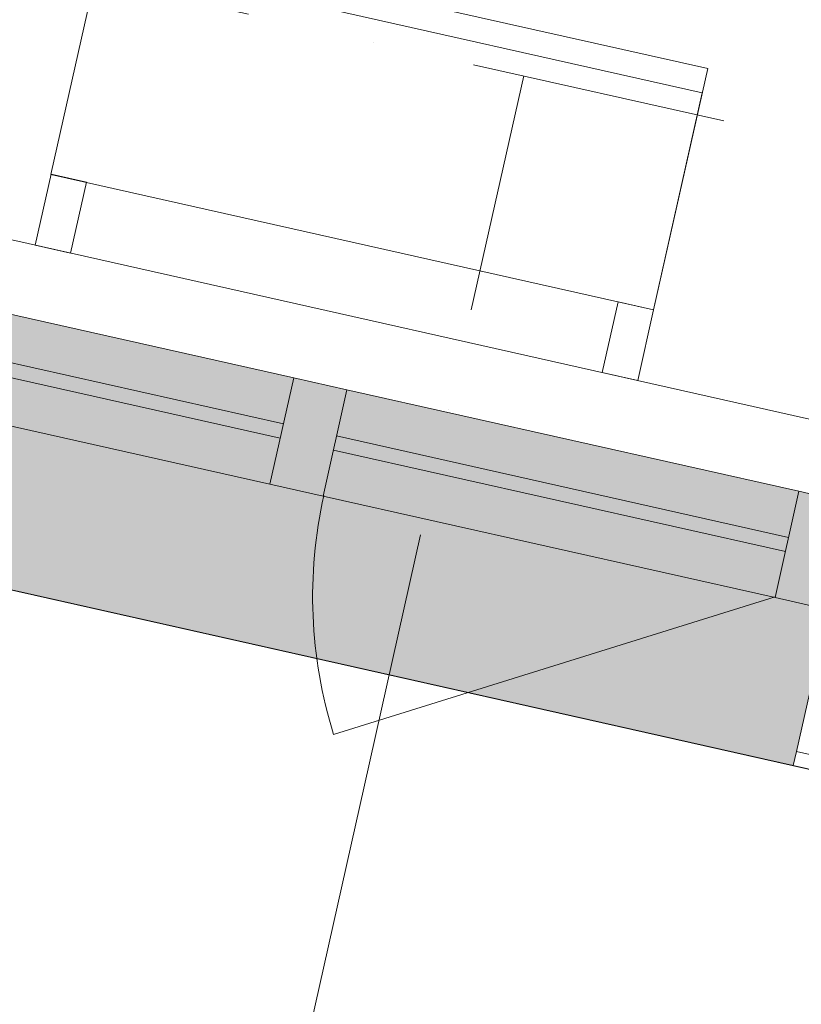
# Model space of a CAD drawing. Header units: millimetres. Extents: x -7218036 to -6523761, y 6117771 to 6337028.
# Tile 205 of 223: x -7143207 to -7142131, y 6142336 to 6143691. Entities that reach past the tile are written whole.
import ezdxf
from ezdxf.enums import TextEntityAlignment as Align

# ---------------------------------------------------------------- set-up
doc = ezdxf.new("R2010")
doc.units = ezdxf.units.MM
doc.header["$MEASUREMENT"] = 0
doc.linetypes.add('Штрихпунктирная', pattern=[670.277762, 352.777767, -176.388884, 0, -141.111112])
for name, color, linetype, lineweight in [('0_Ном._пера__120', 7, 'Continuous', 0), ('АР-Мебель_Оборудование на фасаде.АР_Ном._пера__101', 252, 'Continuous', 0), ('АР-Стены_внешние_.АР_Ном._пера__1', 7, 'Continuous', 30), ('АР-Стены_внешние_.АР_Ном._пера__120', 7, 'Continuous', 0), ('АР-Чертеж-Оси_Осевые размеры.АР_Ном._пера__120', 7, 'Continuous', 0), ('Окна Archicad_Ном._пера__1', 7, 'Continuous', 0), ('Окна Archicad_Ном._пера__120', 7, 'Continuous', 0)]:
    doc.layers.add(name, color=color, linetype=linetype, lineweight=lineweight)
for name, color, linetype in [('S - квартира_помещение.АР', 7, 'Continuous'), ('АР-Мебель_Оборудование на фасаде.АР', 7, 'Continuous'), ('АР-Стены_внешние_.АР', 7, 'Continuous'), ('АР-Чертеж-Оси_Осевые размеры.АР', 7, 'Continuous'), ('Окна Archicad', 7, 'Continuous')]:
    doc.layers.add(name, color=color, linetype=linetype)
doc.styles.add('РЎР“Р•РќР•Р\xa0Р\x98Р\xa0_РЎРўР\x98Р›Р¬_2', font='GOTHIC.TTF')

# ---------------------------------------------------------------- blocks, each defined once
blk = doc.blocks.new('Перекрытие_13_7', base_point=(-7142334.7, 6143291.8))
at = {"layer": 'АР-Мебель_Оборудование на фасаде.АР_Ном._пера__101', "color": 252, "linetype": 'Continuous', "lineweight": 0, "flags": 128}
blk.add_lwpolyline([(-7142334.7, 6143291.8), (-7142356.6, 6143194.3), (-7142405.4, 6143205.2), (-7142383.5, 6143302.8)], close=True, dxfattribs=at)
blk = doc.blocks.new('Перекрытие_14_7', base_point=(-7143115.3, 6143467.1))
at = {"layer": 'АР-Мебель_Оборудование на фасаде.АР_Ном._пера__101', "color": 252, "linetype": 'Continuous', "lineweight": 0, "flags": 128}
blk.add_lwpolyline([(-7143115.3, 6143467.1), (-7143137.2, 6143369.6), (-7143186, 6143380.5), (-7143164, 6143478.1)], close=True, dxfattribs=at)
blk = doc.blocks.new('Горизонтальное Многостворчатое Окно 23[3]_7', base_point=(-6566190.3, 6562677.8))
at = {"layer": 'Окна Archicad', "linetype": 'Continuous', "lineweight": 0, "true_color": 0xffffff}
for points in [[(-7143525, 6143354.2), (-7143557.8, 6143207.8), (-7143484.7, 6143191.4), (-7143451.8, 6143337.7)], [(-7142829.8, 6143198), (-7143451.8, 6143337.7), (-7143484.7, 6143191.4), (-7142862.7, 6143051.7)], [(-7142094.3, 6142879.1), (-7143557.8, 6143207.8), (-7143606.1, 6142993.2), (-7142142.5, 6142664.5)], [(-7142756.6, 6143181.6), (-7142829.8, 6143198), (-7142862.7, 6143051.7), (-7142789.5, 6143035.3)], [(-7142134.6, 6143041.9), (-7142756.6, 6143181.6), (-7142789.5, 6143035.3), (-7142167.5, 6142895.6)], [(-7142061.4, 6143025.5), (-7142134.6, 6143041.9), (-7142167.5, 6142895.6), (-7142094.3, 6142879.1)]]:
    blk.add_hatch(color=7, dxfattribs=at).paths.add_polyline_path(points)
at = {"layer": 'Окна Archicad_Ном._пера__1', "color": 7, "linetype": 'Continuous', "lineweight": 15}
for p, q in [((-7143601.7, 6143012.7), (-7143557.8, 6143207.8)), ((-7142094.3, 6142879.1), (-7142138.1, 6142684))]:
    blk.add_line(p, q, dxfattribs=at)
at = {"layer": 'Окна Archicad_Ном._пера__1', "color": 7, "linetype": 'Continuous', "lineweight": 0}
for p, q in [((-7143606.1, 6142993.2), (-7143601.7, 6143012.7)), ((-7142138.1, 6142684), (-7142142.5, 6142664.5))]:
    blk.add_line(p, q, dxfattribs=at)
at = {"layer": 'Окна Archicad_Ном._пера__120', "color": 7, "linetype": 'Continuous', "lineweight": 0}
for p, q in [((-7143557.8, 6143207.8), (-7143525, 6143354.2)), ((-7143525, 6143354.2), (-7143451.8, 6143337.7)), ((-7143451.8, 6143337.7), (-7143484.7, 6143191.4)), ((-7142829.8, 6143198), (-7143451.8, 6143337.7)), ((-7143466, 6143274.3), (-7142844, 6143134.6)), ((-7142848.4, 6143115.1), (-7143470.4, 6143254.8)), ((-7143484.7, 6143191.4), (-7143557.8, 6143207.8)), ((-7142862.7, 6143051.7), (-7142829.8, 6143198)), ((-7142829.8, 6143198), (-7142756.6, 6143181.6)), ((-7142862.7, 6143051.7), (-7143484.7, 6143191.4)), ((-7142756.6, 6143181.6), (-7142789.5, 6143035.3)), ((-7142134.6, 6143041.9), (-7142756.6, 6143181.6)), ((-7142770.9, 6143118.2), (-7142148.9, 6142978.5)), ((-7142153.2, 6142959), (-7142775.2, 6143098.7)), ((-7142789.5, 6143035.3), (-7142862.7, 6143051.7)), ((-7142167.5, 6142895.6), (-7142789.5, 6143035.3)), ((-7142167.5, 6142895.6), (-7142134.6, 6143041.9)), ((-7142134.6, 6143041.9), (-7142061.4, 6143025.5)), ((-7142061.4, 6143025.5), (-7142094.3, 6142879.1)), ((-7142142.5, 6142664.5), (-7143606.1, 6142993.2)), ((-7142094.3, 6142879.1), (-7142167.5, 6142895.6))]:
    blk.add_line(p, q, dxfattribs=at)
blk = doc.blocks.new('Стена_9_7', base_point=(-7141840, 6142617))
at = {"layer": 'АР-Стены_внешние_.АР', "linetype": 'Continuous', "lineweight": 0, "true_color": 0x000000}
h = blk.add_hatch(dxfattribs=at)
h.set_pattern_fill('БЛОКИ_БЕТОННЫЕ_ЭФФЕКТИВН_76', color=18, style=0, pattern_type=2)
h.set_pattern_definition([(45, (-6566190.34, 6562677.8), (-127.27922, 127.27922), [])])
h.paths.add_polyline_path([(-7141788.4, 6142810.4), (-7142094.3, 6142879.1), (-7142138.1, 6142684), (-7141728.5, 6142592)])
h = blk.add_hatch(dxfattribs=at)
h.set_pattern_fill('ШТУКАТУРКА__ГИПС_01_0007', color=18, style=0, pattern_type=2)
h.set_pattern_definition([(45, (-6566190.34, 6563027.8), (-111.369318, 111.369318), [0, -105, 0, -157.5]), (110, (-6565840.34, 6563027.8), (148.001588, 53.868173), [0, -77, 0, -133])])
h.paths.add_polyline_path([(-7142142.5, 6142664.5), (-7141722.5, 6142570.1), (-7141728.5, 6142592), (-7142138.1, 6142684)])
at = {"layer": 'АР-Стены_внешние_.АР_Ном._пера__1', "color": 7, "linetype": 'Continuous', "lineweight": 15}
blk.add_line((-7142138.1, 6142684), (-7141728.5, 6142592), dxfattribs=at)
at = {"layer": 'АР-Стены_внешние_.АР_Ном._пера__1', "color": 7, "linetype": 'Continuous', "lineweight": 0, "flags": 128}
blk.add_lwpolyline([(-7142142.5, 6142664.5), (-7141722.5, 6142570.1)], dxfattribs=at)
at = {"layer": 'Окна Archicad', "color": 7, "linetype": 'Continuous', "lineweight": 0}
blk.add_blockref('Горизонтальное Многостворчатое Окно 23[3]_7', (-6566190.3, 6562677.8), dxfattribs=at)
blk = doc.blocks.new('Кондиционер Воздуха 23[20]_7', base_point=(-7142260.2, 6143623.6))
at = {"layer": 'АР-Мебель_Оборудование на фасаде.АР_Ном._пера__101', "color": 252, "linetype": 'Continuous', "lineweight": 0}
for p, q in [((-7143089.5, 6143809.8), (-7143164, 6143478.1)), ((-7142260.2, 6143623.6), (-7143089.5, 6143809.8)), ((-7143097, 6143776.7), (-7143164, 6143478.1)), ((-7142267.7, 6143590.4), (-7143097, 6143776.7)), ((-7142334.7, 6143291.8), (-7142260.2, 6143623.6)), ((-7142334.7, 6143291.8), (-7142267.7, 6143590.4)), ((-7143164, 6143478.1), (-7142334.7, 6143291.8)), ((-7143164, 6143478.1), (-7142334.7, 6143291.8))]:
    blk.add_line(p, q, dxfattribs=at)
blk = doc.blocks.new('Стандартный Маркер Сетки[61]_7', base_point=(-7142513.5, 6143613.4))
at = {"layer": 'АР-Чертеж-Оси_Осевые размеры.АР_Ном._пера__120', "color": 7, "linetype": 'Штрихпунктирная', "lineweight": 0}
for q in [(-7142513.5, 6143613.4), (-7147294.9, 6122324.5)]:
    blk.add_line((-7142732.6, 6142637.7), q, dxfattribs=at)
at = {"layer": 'АР-Чертеж-Оси_Осевые размеры.АР_Ном._пера__120', "color": 7, "lineweight": 0, "style": 'РЎР“Р•РќР•Р\xa0Р\x98Р\xa0_РЎРўР\x98Р›Р¬_2'}
blk.add_attdef('AC_MarkerText_1', text='', height=350, rotation=347.3417, dxfattribs=at).set_placement((-7147553.6, 6121042), align=Align.TOP_CENTER)
blk = doc.blocks.new('Стандартный Маркер Сетки[79]_7', base_point=(-7142513.5, 6143613.4))
at = {"layer": 'АР-Чертеж-Оси_Осевые размеры.АР_Ном._пера__120', "color": 7, "linetype": 'Штрихпунктирная', "lineweight": 0}
for q in [(-7142513.5, 6143613.4), (-7147294.9, 6122324.5)]:
    blk.add_line((-7142732.6, 6142637.7), q, dxfattribs=at)
at = {"layer": 'АР-Чертеж-Оси_Осевые размеры.АР_Ном._пера__120', "color": 7, "lineweight": 0, "style": 'РЎР“Р•РќР•Р\xa0Р\x98Р\xa0_РЎРўР\x98Р›Р¬_2'}
blk.add_attdef('AC_MarkerText_1', text='', height=350, rotation=347.3417, dxfattribs=at).set_placement((-7147553.6, 6121042), align=Align.TOP_CENTER)
blk = doc.blocks.new('Стандартный Маркер Сетки[102]_7', base_point=(-7213545, 6159566.7))
at = {"layer": 'АР-Чертеж-Оси_Осевые размеры.АР_Ном._пера__120', "color": 7, "linetype": 'Штрихпунктирная', "lineweight": 0}
blk.add_line((-7212569.3, 6159347.6), (-7133628.1, 6141617.8), dxfattribs=at)
at = {"layer": 'АР-Чертеж-Оси_Осевые размеры.АР_Ном._пера__120', "color": 7, "lineweight": 0, "style": 'РЎР“Р•РќР•Р\xa0Р\x98Р\xa0_РЎРўР\x98Р›Р¬_2'}
for tag, p in [('AC_MarkerText_1_0', (-7213962.9, 6159857.4)), ('AC_MarkerText_1_1', (-7132094.6, 6141470.2))]:
    blk.add_attdef(tag, text='', height=350, rotation=347.3417, dxfattribs=at).set_placement(p, align=Align.TOP_CENTER)
blk = doc.blocks.new('Стандартный Маркер Сетки[105]_7', base_point=(-7213545, 6159566.7))
at = {"layer": 'АР-Чертеж-Оси_Осевые размеры.АР_Ном._пера__120', "color": 7, "linetype": 'Штрихпунктирная', "lineweight": 0}
blk.add_line((-7212569.3, 6159347.6), (-7133628.1, 6141617.8), dxfattribs=at)
at = {"layer": 'АР-Чертеж-Оси_Осевые размеры.АР_Ном._пера__120', "color": 7, "lineweight": 0, "style": 'РЎР“Р•РќР•Р\xa0Р\x98Р\xa0_РЎРўР\x98Р›Р¬_2'}
for tag, p in [('AC_MarkerText_1_0', (-7213962.9, 6159857.4)), ('AC_MarkerText_1_1', (-7132094.6, 6141470.2))]:
    blk.add_attdef(tag, text='', height=350, rotation=347.3417, dxfattribs=at).set_placement(p, align=Align.TOP_CENTER)
blk = doc.blocks.new('Стандартный Маркер Сетки[108]_7', base_point=(-7213545, 6159566.7))
at = {"layer": 'АР-Чертеж-Оси_Осевые размеры.АР_Ном._пера__120', "color": 7, "linetype": 'Штрихпунктирная', "lineweight": 0}
blk.add_line((-7212569.3, 6159347.6), (-7133628.1, 6141617.8), dxfattribs=at)
at = {"layer": 'АР-Чертеж-Оси_Осевые размеры.АР_Ном._пера__120', "color": 7, "lineweight": 0, "style": 'РЎР“Р•РќР•Р\xa0Р\x98Р\xa0_РЎРўР\x98Р›Р¬_2'}
for tag, p in [('AC_MarkerText_1_0', (-7213962.9, 6159857.4)), ('AC_MarkerText_1_1', (-7132094.6, 6141470.2))]:
    blk.add_attdef(tag, text='', height=350, rotation=347.3417, dxfattribs=at).set_placement(p, align=Align.TOP_CENTER)
blk = doc.blocks.new('Стандартный Маркер Сетки[111]_7', base_point=(-7213545, 6159566.7))
at = {"layer": 'АР-Чертеж-Оси_Осевые размеры.АР_Ном._пера__120', "color": 7, "linetype": 'Штрихпунктирная', "lineweight": 0}
blk.add_line((-7212569.3, 6159347.6), (-7133628.1, 6141617.8), dxfattribs=at)
at = {"layer": 'АР-Чертеж-Оси_Осевые размеры.АР_Ном._пера__120', "color": 7, "lineweight": 0, "style": 'РЎР“Р•РќР•Р\xa0Р\x98Р\xa0_РЎРўР\x98Р›Р¬_2'}
for tag, p in [('AC_MarkerText_1_0', (-7213962.9, 6159857.4)), ('AC_MarkerText_1_1', (-7132094.6, 6141470.2))]:
    blk.add_attdef(tag, text='', height=350, rotation=347.3417, dxfattribs=at).set_placement(p, align=Align.TOP_CENTER)

msp = doc.modelspace()

# ---------------------------------------------------------------- linework, layer by layer
at = {"layer": '0_Ном._пера__120', "color": 7, "linetype": 'Continuous', "lineweight": 0}
msp.add_line((-7142167.571, 6142896.851), (-7142774.999, 6142707.188), dxfattribs=at)
msp.add_arc((-7142167.571, 6142896.851), 636.35, 167.340413, 197.340413, dxfattribs=at)
at = {"layer": 'S - квартира_помещение.АР', "color": 254, "linetype": 'Continuous', "lineweight": 0, "true_color": 0xd8d8d8, "flags": 128}
msp.add_lwpolyline([(-7141741.94, 6142574.517), (-7144854.865, 6143273.661), (-7145562.66, 6140122.232), (-7142449.719, 6139423.155)], close=True, dxfattribs=at)
at = {"layer": 'АР-Стены_внешние_.АР_Ном._пера__120', "color": 7, "linetype": 'Continuous', "lineweight": 15}
msp.add_lwpolyline([(-7160678.785, 6147703.818), (-7156649.072, 6146798.809), (-7157102.655, 6144779.134), (-7154526.85, 6144200.653), (-7153728.101, 6147757.246), (-7144244.35, 6145627.314), (-7144673.9, 6143714.694), (-7141863.391, 6143083.501), (-7141660.612, 6143986.413), (-7137523.764, 6143057.351), (-7140042.701, 6131841.269), (-7141245.684, 6126484.744), (-7164350.663, 6131673.721)], dxfattribs=at)

# ---------------------------------------------------------------- block references
at = {"layer": 'АР-Мебель_Оборудование на фасаде.АР', "color": 252, "linetype": 'Continuous', "lineweight": 0}
for name, p in [('Перекрытие_14_7', (-7143115.261, 6143467.139)), ('Перекрытие_13_7', (-7142334.703, 6143291.839))]:
    msp.add_blockref(name, p, dxfattribs=at)
at = {"layer": 'АР-Мебель_Оборудование на фасаде.АР_Ном._пера__101', "color": 252, "linetype": 'Continuous', "lineweight": 0}
msp.add_blockref('Кондиционер Воздуха 23[20]_7', (-7142260.201, 6143623.576), dxfattribs=at)
at = {"layer": 'АР-Стены_внешние_.АР', "color": 7, "lineweight": 0}
msp.add_blockref('Стена_9_7', (-7141840.038, 6142617.048), dxfattribs=at)
at = {"layer": 'АР-Чертеж-Оси_Осевые размеры.АР', "color": 8, "linetype": 'Continuous', "lineweight": 15}
for name, p in [('Стандартный Маркер Сетки[102]_7', (-7213545.006, 6159566.742)), ('Стандартный Маркер Сетки[105]_7', (-7213545.006, 6159566.742)), ('Стандартный Маркер Сетки[108]_7', (-7213545.006, 6159566.742)), ('Стандартный Маркер Сетки[111]_7', (-7213545.006, 6159566.742)), ('Стандартный Маркер Сетки[61]_7', (-7142513.476, 6143613.439)), ('Стандартный Маркер Сетки[79]_7', (-7142513.476, 6143613.439))]:
    msp.add_blockref(name, p, dxfattribs=at)

doc.saveas('drawing.dxf')
